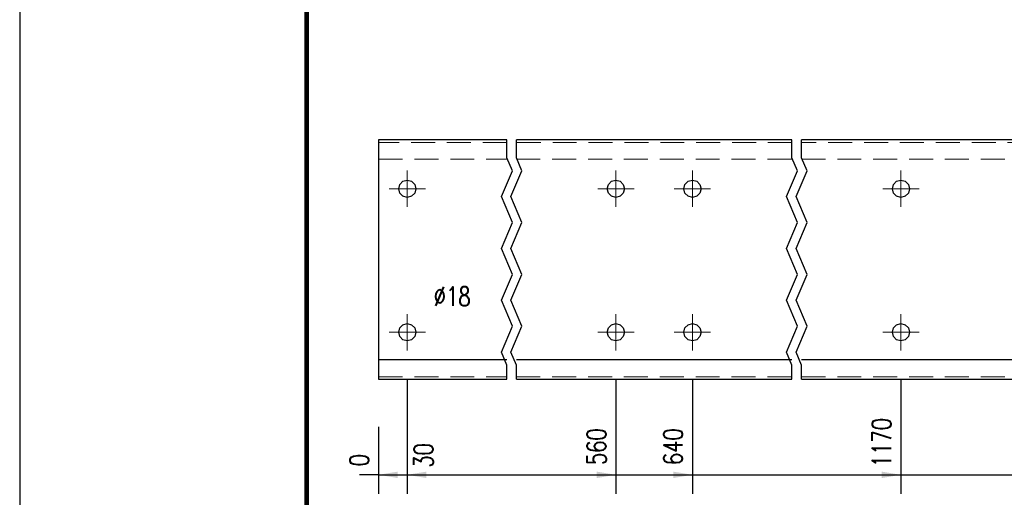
# Model space of a CAD drawing. Header units: millimetres. Extents: x -136 to 717, y 10101 to 10771.
# Tile 10 of 39: x -130 to -27, y 10429 to 10479. Entities that reach past the tile are written whole.
import ezdxf

# ---------------------------------------------------------------- set-up
doc = ezdxf.new("R2010")
doc.units = ezdxf.units.MM
doc.header["$LTSCALE"] = 10
doc.linetypes.add('HIDDEN', pattern=[0.375, 0.25, -0.125])
doc.linetypes.add('MITTE', pattern=[2, 1.25, -0.25, 0.25, -0.25])
doc.layers.get('Defpoints').update_dxf_attribs({"color": 1})
doc.layers.add('_FORMATKA', color=8, linetype='Continuous', plot=False)
for name, color, linetype, lineweight in [('_RAMKA', 7, 'Continuous', 35), ('PS_Bolt', 4, 'Continuous', 13), ('PS_DIM', 4, 'Continuous', 13), ('PS_Hidden', 2, 'HIDDEN', 9), ('PS_Mid', 5, 'MITTE', 15), ('PS_Shape', 161, 'Continuous', 30), ('PS_SOLID', 7, 'Continuous', 30)]:
    doc.layers.add(name, color=color, linetype=linetype, lineweight=lineweight)
doc.styles.add('simplex', font='simplex.shx', dxfattribs={"width": 0.75})
doc.dimstyles.new('1_10_GŁ_DS1-LS10', dxfattribs={"dimtxt": 2, "dimasz": 2, "dimexe": 2, "dimexo": 5, "dimgap": 1, "dimtad": 1, "dimjust": 4, "dimdec": 0, "dimlfac": 10, "dimtxsty": 'simplex', "dimblk1": 'NONE', "dimsah": 1, "dimcen": 2, "dimclrd": 256, "dimclre": 256, "dimclrt": 3, "dimadec": 1, "dimazin": 0, "dimtfac": 1, "dimtdec": 0, "dimtmove": 2, "dimatfit": 3, "dimfxl": 1, "dimarcsym": 0})

# ---------------------------------------------------------------- blocks, each defined once
blk = doc.blocks.new('*D72')
at = {"layer": 'Defpoints', "color": 0, "transparency": 16777216}
for p in [(-92.04, 10441.77), (-92.04, 10441.77), (-92.04, 10431.77)]:
    blk.add_point(p, dxfattribs=at)
at = {"layer": 'PS_DIM', "lineweight": -2, "transparency": 16777216}
for p, q in [((-92.04, 10436.77), (-92.04, 10429.77)), ((-92.04, 10436.77), (-92.04, 10429.77)), ((-92.04, 10431.77), (-94.04, 10431.77)), ((-92.04, 10431.77), (-92.04, 10431.77)), ((-90.04, 10431.77), (-88.04, 10431.77))]:
    blk.add_line(p, q, dxfattribs=at)
at = {"layer": 'PS_DIM', "transparency": 16777216}
blk.add_solid([(-90.04, 10432.1), (-90.04, 10431.43), (-92.04, 10431.77)], dxfattribs=at)
at = {"layer": 'PS_DIM', "color": 3, "transparency": 16777216, "insert": (-94.06, 10433.29), "char_height": 2, "attachment_point": 5, "rotation": 90, "style": 'simplex'}
blk.add_mtext('0', dxfattribs=at)
blk = doc.blocks.new('_None')
blk = doc.blocks.new('*D73')
at = {"layer": 'Defpoints', "color": 0, "transparency": 16777216}
for p in [(-89.04, 10446.67), (-92.04, 10441.77), (-89.04, 10431.77)]:
    blk.add_point(p, dxfattribs=at)
at = {"layer": 'PS_DIM', "lineweight": -2, "transparency": 16777216}
for p, q in [((-89.04, 10441.67), (-89.04, 10429.77)), ((-92.04, 10436.77), (-92.04, 10429.77)), ((-92.04, 10431.77), (-94.04, 10431.77)), ((-92.04, 10431.77), (-89.04, 10431.77)), ((-87.04, 10431.77), (-85.04, 10431.77))]:
    blk.add_line(p, q, dxfattribs=at)
at = {"layer": 'PS_DIM', "transparency": 16777216}
blk.add_solid([(-87.04, 10432.1), (-87.04, 10431.43), (-89.04, 10431.77)], dxfattribs=at)
at = {"layer": 'PS_DIM', "color": 3, "transparency": 16777216, "insert": (-87.35, 10433.79), "char_height": 2, "attachment_point": 5, "rotation": 90, "style": 'simplex'}
blk.add_mtext('30', dxfattribs=at)
blk = doc.blocks.new('*D74')
at = {"layer": 'Defpoints', "color": 0, "transparency": 16777216}
for p in [(-67.24, 10446.67), (-92.04, 10441.77), (-67.24, 10431.77)]:
    blk.add_point(p, dxfattribs=at)
at = {"layer": 'PS_DIM', "lineweight": -2, "transparency": 16777216}
for p, q in [((-67.24, 10441.67), (-67.24, 10429.77)), ((-92.04, 10436.77), (-92.04, 10429.77)), ((-92.04, 10431.77), (-69.24, 10431.77))]:
    blk.add_line(p, q, dxfattribs=at)
at = {"layer": 'PS_DIM', "transparency": 16777216}
blk.add_solid([(-69.24, 10432.1), (-69.24, 10431.43), (-67.24, 10431.77)], dxfattribs=at)
at = {"layer": 'PS_DIM', "color": 3, "transparency": 16777216, "insert": (-69.26, 10434.71), "char_height": 2, "attachment_point": 5, "rotation": 90, "style": 'simplex'}
blk.add_mtext('560', dxfattribs=at)
blk = doc.blocks.new('*D75')
at = {"layer": 'Defpoints', "color": 0, "transparency": 16777216}
for p in [(-59.24, 10446.67), (-92.04, 10441.77), (-59.24, 10431.77)]:
    blk.add_point(p, dxfattribs=at)
at = {"layer": 'PS_DIM', "lineweight": -2, "transparency": 16777216}
for p, q in [((-59.24, 10441.67), (-59.24, 10429.77)), ((-92.04, 10436.77), (-92.04, 10429.77)), ((-92.04, 10431.77), (-61.24, 10431.77))]:
    blk.add_line(p, q, dxfattribs=at)
at = {"layer": 'PS_DIM', "transparency": 16777216}
blk.add_solid([(-61.24, 10432.1), (-61.24, 10431.43), (-59.24, 10431.77)], dxfattribs=at)
at = {"layer": 'PS_DIM', "color": 3, "transparency": 16777216, "insert": (-61.26, 10434.71), "char_height": 2, "attachment_point": 5, "rotation": 90, "style": 'simplex'}
blk.add_mtext('640', dxfattribs=at)
blk = doc.blocks.new('*D76')
at = {"layer": 'Defpoints', "color": 0, "transparency": 16777216}
for p in [(-37.44, 10446.67), (-92.04, 10441.77), (-37.44, 10431.77)]:
    blk.add_point(p, dxfattribs=at)
at = {"layer": 'PS_DIM', "lineweight": -2, "transparency": 16777216}
for p, q in [((-37.44, 10441.67), (-37.44, 10429.77)), ((-92.04, 10436.77), (-92.04, 10429.77)), ((-92.04, 10431.77), (-39.44, 10431.77))]:
    blk.add_line(p, q, dxfattribs=at)
at = {"layer": 'PS_DIM', "transparency": 16777216}
blk.add_solid([(-39.44, 10432.1), (-39.44, 10431.43), (-37.44, 10431.77)], dxfattribs=at)
at = {"layer": 'PS_DIM', "color": 3, "transparency": 16777216, "insert": (-39.46, 10435.14), "char_height": 2, "attachment_point": 5, "rotation": 90, "style": 'simplex'}
blk.add_mtext('1170', dxfattribs=at)
blk = doc.blocks.new('*D77')
at = {"layer": 'Defpoints', "color": 0, "transparency": 16777216}
for p in [(-0.44, 10446.67), (-92.04, 10441.77), (-0.44, 10431.77)]:
    blk.add_point(p, dxfattribs=at)
at = {"layer": 'PS_DIM', "lineweight": -2, "transparency": 16777216}
for p, q in [((-0.44, 10441.67), (-0.44, 10429.77)), ((-92.04, 10436.77), (-92.04, 10429.77)), ((-92.04, 10431.77), (-2.44, 10431.77))]:
    blk.add_line(p, q, dxfattribs=at)
at = {"layer": 'PS_DIM', "transparency": 16777216}
blk.add_solid([(-2.44, 10432.1), (-2.44, 10431.43), (-0.44, 10431.77)], dxfattribs=at)
at = {"layer": 'PS_DIM', "color": 3, "transparency": 16777216, "insert": (-2.46, 10435.29), "char_height": 2, "attachment_point": 5, "rotation": 90, "style": 'simplex'}
blk.add_mtext('1540', dxfattribs=at)
blk = doc.blocks.new('*D78')
at = {"layer": 'Defpoints', "color": 0, "transparency": 16777216}
for p in [(21.36, 10446.67), (-92.04, 10441.77), (21.36, 10431.77)]:
    blk.add_point(p, dxfattribs=at)
at = {"layer": 'PS_DIM', "lineweight": -2, "transparency": 16777216}
for p, q in [((21.36, 10441.67), (21.36, 10429.77)), ((-92.04, 10436.77), (-92.04, 10429.77)), ((-92.04, 10431.77), (19.36, 10431.77))]:
    blk.add_line(p, q, dxfattribs=at)
at = {"layer": 'PS_DIM', "transparency": 16777216}
blk.add_solid([(19.36, 10432.1), (19.36, 10431.43), (21.36, 10431.77)], dxfattribs=at)
at = {"layer": 'PS_DIM', "color": 3, "transparency": 16777216, "insert": (19.34, 10435.43), "char_height": 2, "attachment_point": 5, "rotation": 90, "style": 'simplex'}
blk.add_mtext('2460', dxfattribs=at)
blk = doc.blocks.new('*D79')
at = {"layer": 'Defpoints', "color": 0, "transparency": 16777216}
for p in [(43.16, 10446.67), (-92.04, 10441.77), (43.16, 10431.77)]:
    blk.add_point(p, dxfattribs=at)
at = {"layer": 'PS_DIM', "lineweight": -2, "transparency": 16777216}
for p, q in [((43.16, 10441.67), (43.16, 10429.77)), ((-92.04, 10436.77), (-92.04, 10429.77)), ((-92.04, 10431.77), (41.16, 10431.77))]:
    blk.add_line(p, q, dxfattribs=at)
at = {"layer": 'PS_DIM', "transparency": 16777216}
blk.add_solid([(41.16, 10432.1), (41.16, 10431.43), (43.16, 10431.77)], dxfattribs=at)
at = {"layer": 'PS_DIM', "color": 3, "transparency": 16777216, "insert": (41.14, 10435.43), "char_height": 2, "attachment_point": 5, "rotation": 90, "style": 'simplex'}
blk.add_mtext('3350', dxfattribs=at)
blk = doc.blocks.new('*D80')
at = {"layer": 'Defpoints', "color": 0, "transparency": 16777216}
for p in [(64.96, 10446.67), (-92.04, 10441.77), (64.96, 10431.77)]:
    blk.add_point(p, dxfattribs=at)
at = {"layer": 'PS_DIM', "lineweight": -2, "transparency": 16777216}
for p, q in [((64.96, 10441.67), (64.96, 10429.77)), ((-92.04, 10436.77), (-92.04, 10429.77)), ((-92.04, 10431.77), (62.96, 10431.77))]:
    blk.add_line(p, q, dxfattribs=at)
at = {"layer": 'PS_DIM', "transparency": 16777216}
blk.add_solid([(62.96, 10432.1), (62.96, 10431.43), (64.96, 10431.77)], dxfattribs=at)
at = {"layer": 'PS_DIM', "color": 3, "transparency": 16777216, "insert": (62.94, 10435.43), "char_height": 2, "attachment_point": 5, "rotation": 90, "style": 'simplex'}
blk.add_mtext('4540', dxfattribs=at)
blk = doc.blocks.new('*D81')
at = {"layer": 'Defpoints', "color": 0, "transparency": 16777216}
for p in [(86.76, 10446.67), (-92.04, 10441.77), (86.76, 10431.77)]:
    blk.add_point(p, dxfattribs=at)
at = {"layer": 'PS_DIM', "lineweight": -2, "transparency": 16777216}
for p, q in [((86.76, 10441.67), (86.76, 10429.77)), ((-92.04, 10436.77), (-92.04, 10429.77)), ((-92.04, 10431.77), (84.76, 10431.77))]:
    blk.add_line(p, q, dxfattribs=at)
at = {"layer": 'PS_DIM', "transparency": 16777216}
blk.add_solid([(84.76, 10432.1), (84.76, 10431.43), (86.76, 10431.77)], dxfattribs=at)
at = {"layer": 'PS_DIM', "color": 3, "transparency": 16777216, "insert": (84.74, 10435.43), "char_height": 2, "attachment_point": 5, "rotation": 90, "style": 'simplex'}
blk.add_mtext('5250', dxfattribs=at)
blk = doc.blocks.new('*D82')
at = {"layer": 'Defpoints', "color": 0, "transparency": 16777216}
for p in [(108.56, 10446.67), (-92.04, 10441.77), (108.56, 10431.77)]:
    blk.add_point(p, dxfattribs=at)
at = {"layer": 'PS_DIM', "lineweight": -2, "transparency": 16777216}
for p, q in [((108.56, 10441.67), (108.56, 10429.77)), ((-92.04, 10436.77), (-92.04, 10429.77)), ((-92.04, 10431.77), (106.56, 10431.77))]:
    blk.add_line(p, q, dxfattribs=at)
at = {"layer": 'PS_DIM', "transparency": 16777216}
blk.add_solid([(106.56, 10432.1), (106.56, 10431.43), (108.56, 10431.77)], dxfattribs=at)
at = {"layer": 'PS_DIM', "color": 3, "transparency": 16777216, "insert": (106.54, 10435.43), "char_height": 2, "attachment_point": 5, "rotation": 90, "style": 'simplex'}
blk.add_mtext('6060', dxfattribs=at)
blk = doc.blocks.new('*D83')
at = {"layer": 'Defpoints', "color": 0, "transparency": 16777216}
for p in [(116.56, 10446.67), (-92.04, 10441.77), (116.56, 10431.77)]:
    blk.add_point(p, dxfattribs=at)
at = {"layer": 'PS_DIM', "lineweight": -2, "transparency": 16777216}
for p, q in [((116.56, 10441.67), (116.56, 10429.77)), ((-92.04, 10436.77), (-92.04, 10429.77)), ((-92.04, 10431.77), (114.56, 10431.77))]:
    blk.add_line(p, q, dxfattribs=at)
at = {"layer": 'PS_DIM', "transparency": 16777216}
blk.add_solid([(114.56, 10432.1), (114.56, 10431.43), (116.56, 10431.77)], dxfattribs=at)
at = {"layer": 'PS_DIM', "color": 3, "transparency": 16777216, "insert": (114.54, 10435.29), "char_height": 2, "attachment_point": 5, "rotation": 90, "style": 'simplex'}
blk.add_mtext('6140', dxfattribs=at)
blk = doc.blocks.new('*D84')
at = {"layer": 'Defpoints', "color": 0, "transparency": 16777216}
for p in [(138.36, 10446.67), (-92.04, 10441.77), (138.36, 10431.77)]:
    blk.add_point(p, dxfattribs=at)
at = {"layer": 'PS_DIM', "lineweight": -2, "transparency": 16777216}
for p, q in [((138.36, 10441.67), (138.36, 10429.77)), ((-92.04, 10436.77), (-92.04, 10429.77)), ((-92.04, 10431.77), (136.36, 10431.77))]:
    blk.add_line(p, q, dxfattribs=at)
at = {"layer": 'PS_DIM', "transparency": 16777216}
blk.add_solid([(136.36, 10432.1), (136.36, 10431.43), (138.36, 10431.77)], dxfattribs=at)
at = {"layer": 'PS_DIM', "color": 3, "transparency": 16777216, "insert": (136.34, 10435.43), "char_height": 2, "attachment_point": 5, "rotation": 90, "style": 'simplex'}
blk.add_mtext('6790', dxfattribs=at)
blk = doc.blocks.new('*D85')
at = {"layer": 'Defpoints', "color": 0, "transparency": 16777216}
for p in [(-92.04, 10441.77), (141.36, 10441.77), (141.36, 10431.77)]:
    blk.add_point(p, dxfattribs=at)
at = {"layer": 'PS_DIM', "lineweight": -2, "transparency": 16777216}
for p, q in [((-92.04, 10436.77), (-92.04, 10429.77)), ((141.36, 10436.77), (141.36, 10429.77)), ((-92.04, 10431.77), (139.36, 10431.77))]:
    blk.add_line(p, q, dxfattribs=at)
at = {"layer": 'PS_DIM', "transparency": 16777216}
blk.add_solid([(139.36, 10432.1), (139.36, 10431.43), (141.36, 10431.77)], dxfattribs=at)
at = {"layer": 'PS_DIM', "color": 3, "transparency": 16777216, "insert": (139.74, 10435.44), "char_height": 2, "attachment_point": 5, "rotation": 90, "style": 'simplex'}
blk.add_mtext('6820', dxfattribs=at)
blk = doc.blocks.new('*U334')
at = {"layer": '_FORMATKA', "lineweight": -3}
blk.add_lwpolyline([(-841, 0), (0, 0), (0, 594), (-841, 594)], close=True, dxfattribs=at)
at = {"layer": '_RAMKA', "lineweight": -3, "const_width": 0.5}
blk.add_lwpolyline([(-811, 10), (-10, 10), (-10, 584), (-811, 584)], close=True, dxfattribs=at)
blk = doc.blocks.new('*X405')
at = {"color": 3, "linetype": 'Continuous'}
blk.add_line((-89.04, 10446.67), (-89.04, 10446.67), dxfattribs=at)
blk.add_line((-89.04, 10446.67), (-89.04, 10446.67), dxfattribs=at)
blk.add_line((-89.04, 10446.67), (-89.04, 10446.67), dxfattribs=at)
blk.add_line((-89.04, 10446.67), (-89.04, 10446.67), dxfattribs=at)
blk.add_line((-89.04, 10446.67), (-89.04, 10446.67), dxfattribs=at)
blk = doc.blocks.new('*X406')
at = {"color": 3, "linetype": 'Continuous'}
blk.add_line((-89.04, 10461.67), (-89.04, 10461.67), dxfattribs=at)
blk.add_line((-89.04, 10461.67), (-89.04, 10461.67), dxfattribs=at)
blk.add_line((-89.04, 10461.67), (-89.04, 10461.67), dxfattribs=at)
blk.add_line((-89.04, 10461.67), (-89.04, 10461.67), dxfattribs=at)
blk.add_line((-89.04, 10461.67), (-89.04, 10461.67), dxfattribs=at)
blk = doc.blocks.new('*X408')
at = {"color": 1}
for p, q in [((-78.64, 10464.91), (-78.64, 10466.77)), ((-77.64, 10464.91), (-77.64, 10466.77)), ((-48.84, 10464.91), (-48.84, 10466.77)), ((-47.84, 10464.91), (-47.84, 10466.77)), ((-78.06, 10463.55), (-78.64, 10464.91)), ((-77.06, 10463.55), (-77.64, 10464.91)), ((-48.26, 10463.55), (-48.84, 10464.91)), ((-47.26, 10463.55), (-47.84, 10464.91)), ((-79.21, 10460.85), (-78.06, 10463.55)), ((-78.21, 10460.85), (-77.06, 10463.55)), ((-49.41, 10460.85), (-48.26, 10463.55)), ((-48.41, 10460.85), (-47.26, 10463.55)), ((-78.06, 10458.14), (-79.21, 10460.85)), ((-77.06, 10458.14), (-78.21, 10460.85)), ((-48.26, 10458.14), (-49.41, 10460.85)), ((-47.26, 10458.14), (-48.41, 10460.85)), ((-79.21, 10455.43), (-78.06, 10458.14)), ((-78.21, 10455.43), (-77.06, 10458.14)), ((-49.41, 10455.43), (-48.26, 10458.14)), ((-48.41, 10455.43), (-47.26, 10458.14)), ((-78.06, 10452.72), (-79.21, 10455.43)), ((-77.06, 10452.72), (-78.21, 10455.43)), ((-48.26, 10452.72), (-49.41, 10455.43)), ((-47.26, 10452.72), (-48.41, 10455.43)), ((-79.21, 10450.01), (-78.06, 10452.72)), ((-78.21, 10450.01), (-77.06, 10452.72)), ((-49.41, 10450.01), (-48.26, 10452.72)), ((-48.41, 10450.01), (-47.26, 10452.72)), ((-78.06, 10447.3), (-79.21, 10450.01)), ((-77.06, 10447.3), (-78.21, 10450.01)), ((-48.26, 10447.3), (-49.41, 10450.01)), ((-47.26, 10447.3), (-48.41, 10450.01)), ((-79.21, 10444.59), (-78.06, 10447.3)), ((-78.21, 10444.59), (-77.06, 10447.3)), ((-49.41, 10444.59), (-48.26, 10447.3)), ((-48.41, 10444.59), (-47.26, 10447.3)), ((-78.64, 10443.24), (-79.21, 10444.59)), ((-77.64, 10443.24), (-78.21, 10444.59)), ((-48.84, 10443.24), (-49.41, 10444.59)), ((-47.84, 10443.24), (-48.41, 10444.59)), ((-78.64, 10441.77), (-78.64, 10443.24)), ((-77.64, 10441.77), (-77.64, 10443.24)), ((-48.84, 10441.77), (-48.84, 10443.24)), ((-47.84, 10441.77), (-47.84, 10443.24))]:
    blk.add_line(p, q, dxfattribs=at)
at = {"layer": 'PS_Hidden', "color": 2, "linetype": 'HIDDEN'}
for p, q in [((-78.64, 10466.52), (-92.04, 10466.52)), ((-48.84, 10466.52), (-77.64, 10466.52)), ((9.96, 10466.52), (-47.84, 10466.52)), ((-92.04, 10464.77), (-78.64, 10464.77)), ((-77.64, 10464.77), (-48.84, 10464.77)), ((-47.84, 10464.77), (9.96, 10464.77)), ((-92.04, 10442.02), (-78.64, 10442.02)), ((-77.64, 10442.02), (-48.84, 10442.02)), ((-47.84, 10442.02), (9.96, 10442.02))]:
    blk.add_line(p, q, dxfattribs=at)
at = {"layer": 'PS_Mid', "color": 5, "linetype": 'MITTE'}
for p, q in [((-89.04, 10463.57), (-89.04, 10459.77)), ((-67.24, 10463.57), (-67.24, 10459.77)), ((-59.24, 10463.57), (-59.24, 10459.77)), ((-37.44, 10463.57), (-37.44, 10459.77)), ((-87.14, 10461.67), (-90.94, 10461.67)), ((-65.34, 10461.67), (-69.14, 10461.67)), ((-57.34, 10461.67), (-61.14, 10461.67)), ((-35.54, 10461.67), (-39.34, 10461.67)), ((-89.04, 10448.57), (-89.04, 10444.77)), ((-67.24, 10448.57), (-67.24, 10444.77)), ((-59.24, 10448.57), (-59.24, 10444.77)), ((-37.44, 10448.57), (-37.44, 10444.77)), ((-87.14, 10446.67), (-90.94, 10446.67)), ((-65.34, 10446.67), (-69.14, 10446.67)), ((-57.34, 10446.67), (-61.14, 10446.67)), ((-35.54, 10446.67), (-39.34, 10446.67))]:
    blk.add_line(p, q, dxfattribs=at)
at = {"layer": 'PS_SOLID', "color": 7, "linetype": 'Continuous'}
for p, q in [((-89.04, 10466.77), (-92.04, 10466.77)), ((-92.04, 10466.77), (-92.04, 10443.77)), ((-78.64, 10466.77), (-89.04, 10466.77)), ((-67.24, 10466.77), (-77.64, 10466.77)), ((-59.24, 10466.77), (-67.24, 10466.77)), ((-48.84, 10466.77), (-59.24, 10466.77)), ((-37.44, 10466.77), (-47.84, 10466.77)), ((-0.44, 10466.77), (-37.44, 10466.77)), ((-89.49, 10462.45), (-89.04, 10462.57)), ((-89.04, 10462.57), (-88.59, 10462.45)), ((-67.69, 10462.45), (-67.24, 10462.57)), ((-67.24, 10462.57), (-66.79, 10462.45)), ((-59.69, 10462.45), (-59.24, 10462.57)), ((-59.24, 10462.57), (-58.79, 10462.45)), ((-37.89, 10462.45), (-37.44, 10462.57)), ((-37.44, 10462.57), (-36.99, 10462.45)), ((-89.94, 10461.67), (-89.82, 10462.12)), ((-89.82, 10461.22), (-89.94, 10461.67)), ((-89.82, 10462.12), (-89.49, 10462.45)), ((-88.59, 10462.45), (-88.26, 10462.12)), ((-88.26, 10462.12), (-88.14, 10461.67)), ((-88.14, 10461.67), (-88.26, 10461.22)), ((-68.14, 10461.67), (-68.02, 10462.12)), ((-68.02, 10461.22), (-68.14, 10461.67)), ((-68.02, 10462.12), (-67.69, 10462.45)), ((-66.79, 10462.45), (-66.46, 10462.12)), ((-66.46, 10462.12), (-66.34, 10461.67)), ((-66.34, 10461.67), (-66.46, 10461.22)), ((-60.14, 10461.67), (-60.02, 10462.12)), ((-60.02, 10461.22), (-60.14, 10461.67)), ((-60.02, 10462.12), (-59.69, 10462.45)), ((-58.79, 10462.45), (-58.46, 10462.12)), ((-58.46, 10462.12), (-58.34, 10461.67)), ((-58.34, 10461.67), (-58.46, 10461.22)), ((-38.34, 10461.67), (-38.22, 10462.12)), ((-38.22, 10461.22), (-38.34, 10461.67)), ((-38.22, 10462.12), (-37.89, 10462.45)), ((-36.99, 10462.45), (-36.66, 10462.12)), ((-36.66, 10462.12), (-36.54, 10461.67)), ((-36.54, 10461.67), (-36.66, 10461.22)), ((-89.49, 10460.89), (-89.82, 10461.22)), ((-89.04, 10460.77), (-89.49, 10460.89)), ((-88.59, 10460.89), (-89.04, 10460.77)), ((-88.26, 10461.22), (-88.59, 10460.89)), ((-67.69, 10460.89), (-68.02, 10461.22)), ((-67.24, 10460.77), (-67.69, 10460.89)), ((-66.79, 10460.89), (-67.24, 10460.77)), ((-66.46, 10461.22), (-66.79, 10460.89)), ((-59.69, 10460.89), (-60.02, 10461.22)), ((-59.24, 10460.77), (-59.69, 10460.89)), ((-58.79, 10460.89), (-59.24, 10460.77)), ((-58.46, 10461.22), (-58.79, 10460.89)), ((-37.89, 10460.89), (-38.22, 10461.22)), ((-37.44, 10460.77), (-37.89, 10460.89)), ((-36.99, 10460.89), (-37.44, 10460.77)), ((-36.66, 10461.22), (-36.99, 10460.89)), ((-89.94, 10446.67), (-89.82, 10447.12)), ((-89.82, 10447.12), (-89.49, 10447.45)), ((-89.49, 10447.45), (-89.04, 10447.57)), ((-89.04, 10447.57), (-88.59, 10447.45)), ((-88.59, 10447.45), (-88.26, 10447.12)), ((-88.26, 10447.12), (-88.14, 10446.67)), ((-68.14, 10446.67), (-68.02, 10447.12)), ((-68.02, 10447.12), (-67.69, 10447.45)), ((-67.69, 10447.45), (-67.24, 10447.57)), ((-67.24, 10447.57), (-66.79, 10447.45)), ((-66.79, 10447.45), (-66.46, 10447.12)), ((-66.46, 10447.12), (-66.34, 10446.67)), ((-60.14, 10446.67), (-60.02, 10447.12)), ((-60.02, 10447.12), (-59.69, 10447.45)), ((-59.69, 10447.45), (-59.24, 10447.57)), ((-59.24, 10447.57), (-58.79, 10447.45)), ((-58.79, 10447.45), (-58.46, 10447.12)), ((-58.46, 10447.12), (-58.34, 10446.67)), ((-38.34, 10446.67), (-38.22, 10447.12)), ((-38.22, 10447.12), (-37.89, 10447.45)), ((-37.89, 10447.45), (-37.44, 10447.57)), ((-37.44, 10447.57), (-36.99, 10447.45)), ((-36.99, 10447.45), (-36.66, 10447.12)), ((-36.66, 10447.12), (-36.54, 10446.67)), ((-89.82, 10446.22), (-89.94, 10446.67)), ((-89.49, 10445.89), (-89.82, 10446.22)), ((-88.26, 10446.22), (-88.59, 10445.89)), ((-88.14, 10446.67), (-88.26, 10446.22)), ((-68.02, 10446.22), (-68.14, 10446.67)), ((-67.69, 10445.89), (-68.02, 10446.22)), ((-66.46, 10446.22), (-66.79, 10445.89)), ((-66.34, 10446.67), (-66.46, 10446.22)), ((-60.02, 10446.22), (-60.14, 10446.67)), ((-59.69, 10445.89), (-60.02, 10446.22)), ((-58.46, 10446.22), (-58.79, 10445.89)), ((-58.34, 10446.67), (-58.46, 10446.22)), ((-38.22, 10446.22), (-38.34, 10446.67)), ((-37.89, 10445.89), (-38.22, 10446.22)), ((-36.66, 10446.22), (-36.99, 10445.89)), ((-36.54, 10446.67), (-36.66, 10446.22)), ((-89.04, 10445.77), (-89.49, 10445.89)), ((-88.59, 10445.89), (-89.04, 10445.77)), ((-67.24, 10445.77), (-67.69, 10445.89)), ((-66.79, 10445.89), (-67.24, 10445.77)), ((-59.24, 10445.77), (-59.69, 10445.89)), ((-58.79, 10445.89), (-59.24, 10445.77)), ((-37.44, 10445.77), (-37.89, 10445.89)), ((-36.99, 10445.89), (-37.44, 10445.77)), ((-78.64, 10443.77), (-92.04, 10443.77)), ((-92.04, 10443.77), (-92.04, 10441.77)), ((-48.84, 10443.77), (-77.64, 10443.77)), ((9.96, 10443.77), (-47.84, 10443.77)), ((-92.04, 10441.77), (-78.64, 10441.77)), ((-77.64, 10441.77), (-48.84, 10441.77)), ((-47.84, 10441.77), (9.96, 10441.77))]:
    blk.add_line(p, q, dxfattribs=at)
blk = doc.blocks.new('*X410')
at = {"color": 3, "linetype": 'Continuous'}
blk.add_line((-37.44, 10461.67), (-37.44, 10461.67), dxfattribs=at)
blk.add_line((-37.44, 10461.67), (-37.44, 10461.67), dxfattribs=at)
blk.add_line((-37.44, 10461.67), (-37.44, 10461.67), dxfattribs=at)
blk.add_line((-37.44, 10461.67), (-37.44, 10461.67), dxfattribs=at)
blk.add_line((-37.44, 10461.67), (-37.44, 10461.67), dxfattribs=at)
blk = doc.blocks.new('*X412')
at = {"color": 3, "linetype": 'Continuous'}
blk.add_line((-37.44, 10446.67), (-37.44, 10446.67), dxfattribs=at)
blk.add_line((-37.44, 10446.67), (-37.44, 10446.67), dxfattribs=at)
blk.add_line((-37.44, 10446.67), (-37.44, 10446.67), dxfattribs=at)
blk.add_line((-37.44, 10446.67), (-37.44, 10446.67), dxfattribs=at)
blk.add_line((-37.44, 10446.67), (-37.44, 10446.67), dxfattribs=at)

msp = doc.modelspace()

# ---------------------------------------------------------------- block references
at = {"layer": 'PS_Bolt', "color": 3}
for name in ['*X406', '*X410', '*X405', '*X412']:
    msp.add_blockref(name, (0, 0), dxfattribs=at)
at = {"layer": 'PS_DIM'}
msp.add_blockref('*U334', (711.45, 10100.91), dxfattribs=at)
at = {"layer": 'PS_Shape', "color": 2}
msp.add_blockref('*X408', (0, 0), dxfattribs=at)

# ---------------------------------------------------------------- texts
at = {"layer": 'PS_DIM', "insert": (-86.28, 10449.42), "char_height": 2, "attachment_point": 7, "style": 'simplex'}
msp.add_mtext('\\A1;%%c18', dxfattribs=at)

# ---------------------------------------------------------------- dimensions: what is measured, and where the dimension line sits
at = {"layer": 'PS_DIM'}
for base, p1, p2, picture, middle in [((-89.04, 10431.77), (-92.04, 10441.77), (-89.04, 10446.67), '*D73', (-87.35, 10433.79)), ((-92.0356, 10431.7661), (-92.0357, 10441.7661), (-92.0356, 10441.7661), '*D72', (-94.0556, 10433.2861))]:
    dim = msp.add_linear_dim(base=base, p1=p1, p2=p2, dimstyle='1_10_GŁ_DS1-LS10', dxfattribs=at)
    dim.commit()
    dim.dimension.update_dxf_attribs({"geometry": picture, "text_midpoint": middle, "dimtype": 128, "text_rotation": 90})
for base, p2, text, picture, middle in [((-67.24, 10431.77), (-67.24, 10446.67), '560', '*D74', (-69.26, 10434.71)), ((-59.24, 10431.77), (-59.24, 10446.67), '640', '*D75', (-61.26, 10434.71)), ((-37.44, 10431.77), (-37.44, 10446.67), '1170', '*D76', (-39.46, 10435.14)), ((-0.44, 10431.77), (-0.44, 10446.67), '1540', '*D77', (-2.46, 10435.29)), ((21.36, 10431.77), (21.36, 10446.67), '2460', '*D78', (19.34, 10435.43)), ((43.16, 10431.77), (43.16, 10446.67), '3350', '*D79', (41.14, 10435.43)), ((64.96, 10431.77), (64.96, 10446.67), '4540', '*D80', (62.94, 10435.43)), ((86.76, 10431.77), (86.76, 10446.67), '5250', '*D81', (84.74, 10435.43)), ((108.56, 10431.77), (108.56, 10446.67), '6060', '*D82', (106.54, 10435.43)), ((116.56, 10431.77), (116.56, 10446.67), '6140', '*D83', (114.54, 10435.29)), ((138.36, 10431.77), (138.36, 10446.67), '6790', '*D84', (136.34, 10435.43)), ((141.36, 10431.77), (141.36, 10441.77), '6820', '*D85', (139.74, 10435.44))]:
    dim = msp.add_linear_dim(base=base, p1=(-92.04, 10441.77), p2=p2, text=text, dimstyle='1_10_GŁ_DS1-LS10', dxfattribs=at)
    dim.commit()
    dim.dimension.update_dxf_attribs({"geometry": picture, "text_midpoint": middle, "dimtype": 128, "text_rotation": 90})

doc.saveas('drawing.dxf')
